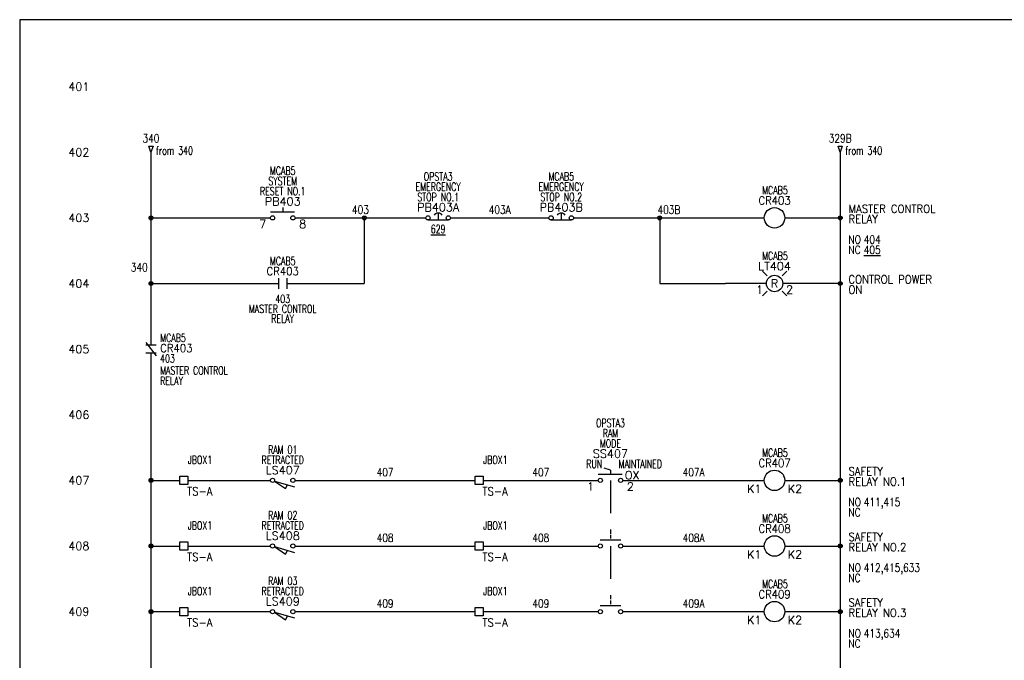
# Model space of a CAD drawing. Header units: inches. Extents: x 0 to 30, y 0 to 19.
# Tile 2 of 3: x 0 to 15, y 9.3 to 19. Entities that reach past the tile are written whole.
import ezdxf
from ezdxf.enums import TextEntityAlignment as Align

# ---------------------------------------------------------------- set-up
doc = ezdxf.new("R2010")
doc.units = ezdxf.units.IN
doc.header["$MEASUREMENT"] = 0
doc.linetypes.add('DASHED', pattern=[0.75, 0.5, -0.25])
for name, color, linetype in [('BLK_14AWG', 252, 'Continuous'), ('DESC', 1, 'Continuous'), ('DESCCHILD', 7, 'Continuous'), ('LINK', 8, 'DASHED'), ('LOC', 140, 'Continuous'), ('MISC', 30, 'Continuous'), ('POS', 7, 'Continuous'), ('RED_18AWG', 1, 'Continuous'), ('SYMS', 7, 'Continuous'), ('TAGS', 30, 'Continuous'), ('TERMS', 6, 'Continuous'), ('WHT_16AWG', 7, 'Continuous'), ('WIRECOPY', 52, 'Continuous'), ('WIRENO', 3, 'Continuous'), ('WIREREF_DEST', 62, 'Continuous'), ('XREF', 7, 'Continuous'), ('XREFCHILD', 7, 'Continuous')]:
    doc.layers.add(name, color=color, linetype=linetype)
doc.layers.add('Viewports', color=3, linetype='Continuous', plot=False)
doc.styles.add('WD', font='romans.shx')

# ---------------------------------------------------------------- blocks, each defined once
blk = doc.blocks.new('WD_MLRH')
at = {"style": 'WD'}
blk.add_attdef('RUNGFIRST', text='', height=0.125, dxfattribs=at).set_placement((-0.25, 0), align=Align.MIDDLE_RIGHT)
at = {"style": 'WD', "flags": 1}
for tag, p in [('RUNGHORV', (-0.25, -0.127)), ('RUNGINC', (-0.25, -0.163)), ('WIREMODE', (-0.25, -0.281)), ('RUNGDIST', (-0.25, -0.2)), ('RUNGCNT', (-0.25, -0.237)), ('WIREFMT', (-0.25, -0.321)), ('WIRE-START', (-0.25, -0.356)), ('WIRE-GSUF', (-0.25, -0.396)), ('PH3SPACE', (-0.25, -0.437))]:
    blk.add_attdef(tag, text='', height=0.025, dxfattribs=at).set_placement(p, align=Align.RIGHT)
blk = doc.blocks.new('WDDOT')
for radius in [0.03, 0.0187, 0.00929]:
    blk.add_circle((0, 0), radius)
blk = doc.blocks.new('HSS112')
for p, q in [((0, 0.156), (-0.094, 0.188)), ((0, 0.156), (0, 0.094)), ((-0.185, 0.094), (0.18, 0.094))]:
    blk.add_line(p, q)
for centre in [(-0.155, 0), (0.155, 0)]:
    blk.add_circle(centre, 0.0322)
at = {"style": 'WD', "width": 0.7}
for tag, p in [('INST', (0, 0.982)), ('LOC', (0, 0.812)), ('DESC1', (0, 0.656)), ('DESC2', (0, 0.5)), ('XREF', (0, -0.219))]:
    blk.add_attdef(tag, text='', height=0.125, dxfattribs=at).set_placement(p, align=Align.CENTER)
at = {"style": 'WD'}
blk.add_attdef('TAG1', text='', height=0.125, dxfattribs=at).set_placement((0, 0.344), align=Align.CENTER)
at = {"style": 'WD', "width": 0.7}
blk.add_attdef('POS1', text='', height=0.125, dxfattribs=at).set_placement((-0.125, 0.188), align=Align.RIGHT)
blk.add_attdef('POS2', (0.125, 0.188), '', height=0.125, dxfattribs=at)
at = {"style": 'WD'}
for tag, p, height in [('X2LINK', (0, 0.219), 0.01), ('X8LINK', (0, 0), 0.01), ('STATE', (0.219, 0.016), 0.125)]:
    blk.add_attdef(tag, p, '', height=height, dxfattribs=at)
for tag, p, height, flags in [('FAMILY', (0.205, 0.152), 0.01, 9), ('X4TERM01', (-0.188, 0), 0.0125, 1), ('X1TERM02', (0.188, 0), 0.0125, 1), ('CONTACT', (0.205, 0.136), 0.01, 1)]:
    blk.add_attdef(tag, p, '', height=height, dxfattribs=dict(at, flags=flags))
at = {"linetype": 'Continuous', "style": 'WD', "flags": 9}
for tag, p in [('ASSYCODE', (0.25, 0.094)), ('MFG', (0.23, 0.108)), ('CAT', (0.232, 0.121))]:
    blk.add_attdef(tag, text='', height=0.01, dxfattribs=at).set_placement(p, align=Align.CENTER)
at = {"linetype": 'Continuous', "style": 'WD', "flags": 8}
blk.add_attdef('TERM01', text='', height=0.125, dxfattribs=at).set_placement((-0.25, -0.031), align=Align.TOP_RIGHT)
blk.add_attdef('TERM02', text='', height=0.125, dxfattribs=at).set_placement((0.25, -0.031), align=Align.TOP_LEFT)
blk = doc.blocks.new('HLS11')
at = {"linetype": 'Continuous'}
for p, q in [((-0.125, -0.01), (0.041, -0.124)), ((-0.125, -0.01), (0.179, -0.097)), ((0.041, -0.124), (0.073, -0.067))]:
    blk.add_line(p, q, dxfattribs=at)
for centre in [(-0.155, 0), (0.155, 0)]:
    blk.add_circle(centre, 0.0322)
at = {"style": 'WD', "width": 0.7}
for tag, p in [('INST', (0, 0.719)), ('LOC', (0, 0.562)), ('DESC1', (0, 0.406)), ('DESC2', (0, 0.25)), ('XREF', (0, -0.299)), ('WDTAGALT', (0.006, -0.438))]:
    blk.add_attdef(tag, text='', height=0.125, dxfattribs=at).set_placement(p, align=Align.CENTER)
at = {"style": 'WD'}
blk.add_attdef('TAG1', text='', height=0.125, dxfattribs=at).set_placement((0, 0.094), align=Align.CENTER)
for tag, p, height, flags in [('X4TERM01', (-0.188, 0), 0.0125, 1), ('CONTACT', (0.038, 0.02), 0.01, 1), ('FAMILY', (0.038, 0.037), 0.01, 9), ('X1TERM02', (0.188, 0), 0.0125, 1)]:
    blk.add_attdef(tag, p, '', height=height, dxfattribs=dict(at, flags=flags))
for tag, p in [('X2LINK', (0, 0.031)), ('X8LINK', (0, -0.156))]:
    blk.add_attdef(tag, p, '', height=0.01, dxfattribs=at)
at = {"linetype": 'Continuous', "style": 'WD', "flags": 9}
for tag, p in [('CAT', (0.063, -0.007)), ('ASSYCODE', (0.062, -0.047)), ('MFG', (0.063, -0.027))]:
    blk.add_attdef(tag, text='', height=0.01, dxfattribs=at).set_placement(p, align=Align.CENTER)
at = {"linetype": 'Continuous', "style": 'WD', "flags": 8}
blk.add_attdef('TERM01', text='', height=0.125, dxfattribs=at).set_placement((-0.25, -0.031), align=Align.TOP_RIGHT)
blk.add_attdef('TERM02', text='', height=0.125, dxfattribs=at).set_placement((0.25, -0.031), align=Align.TOP_LEFT)
blk = doc.blocks.new('HCR1')
blk.add_circle((0, 0), 0.156)
at = {"style": 'WD'}
for tag, width, p in [('INST', 0.7, (0.006, 0.528)), ('LOC', 0.7, (0.006, 0.359)), ('TAG1', 0.9, (0, 0.202))]:
    blk.add_attdef(tag, text='', height=0.125, dxfattribs=dict(at, width=width)).set_placement(p, align=Align.CENTER)
at = {"style": 'WD', "flags": 9}
blk.add_attdef('FAMILY', text='', height=0.01, dxfattribs=at).set_placement((-0.005, 0.17), align=Align.CENTER)
at = {"linetype": 'Continuous', "style": 'WD', "flags": 1}
for tag, p in [('CAT', (0, 0.159)), ('MFG', (0, 0.14))]:
    blk.add_attdef(tag, text='', height=0.01, dxfattribs=at).set_placement(p, align=Align.MIDDLE)
at = {"style": 'WD'}
for tag, p, width in [('DESC1', (1.126, 0.076), 0.9), ('DESC2', (1.126, -0.081), 0.9), ('DESC3', (1.126, -0.237), 0.9), ('XREFNO', (1.359, -0.393), 0.8), ('XREFNC', (1.359, -0.549), 0.8)]:
    blk.add_attdef(tag, p, '', height=0.125, dxfattribs=dict(at, width=width))
at = {"style": 'WD', "flags": 1}
for tag, p in [('X4TERM01', (-0.156, 0)), ('X1TERM02', (0.156, 0))]:
    blk.add_attdef(tag, p, '', height=0.0125, dxfattribs=at)
at = {"linetype": 'Continuous', "style": 'WD', "flags": 9}
blk.add_attdef('ASSYCODE', text='', height=0.01, dxfattribs=at).set_placement((0, 0.125), align=Align.CENTER)
at = {"linetype": 'Continuous', "style": 'WD'}
blk.add_attdef('TERM01', text='', height=0.125, dxfattribs=at).set_placement((-0.2, -0.066), align=Align.TOP_RIGHT)
blk.add_attdef('TERM02', text='', height=0.125, dxfattribs=at).set_placement((0.2, -0.066), align=Align.TOP_LEFT)
at = {"style": 'WD', "width": 0.8, "flags": 8}
for tag, p in [('NO', (1.126, -0.393)), ('NC', (1.126, -0.549))]:
    blk.add_attdef(tag, p, '', height=0.125, dxfattribs=at)
blk = doc.blocks.new('HA1D2')
blk.add_lwpolyline([(0, 0.094), (0.031, 0.094), (0, 0), (-0.031, 0.094), (0, 0.094)])
at = {"style": 'WD', "width": 0.8, "flags": 8}
blk.add_attdef('WIRENO', text='', height=0.125, dxfattribs=at).set_placement((0, 0.15), align=Align.CENTER)
at = {"style": 'WD', "flags": 1}
for tag, p in [('X8TERM01', (0, 0)), ('SIGCODE', (0.026, 0.066))]:
    blk.add_attdef(tag, p, '', height=0.01, dxfattribs=at)
at = {"style": 'WD', "width": 0.7}
for tag, p in [('XREF', (0.077, -0.037)), ('DESC1', (0.077, -0.206))]:
    blk.add_attdef(tag, p, '', height=0.125, dxfattribs=at)
blk = doc.blocks.new('HT0W01')
for p, q in [((-0.062, 0.062), (0.062, 0.062)), ((-0.062, -0.062), (-0.062, 0.062)), ((0.062, 0.062), (0.062, -0.062)), ((0.062, -0.062), (-0.062, -0.062))]:
    blk.add_line(p, q)
at = {"style": 'WD'}
for tag, p, width in [('INST', (0.062, 0.42), 0.7), ('LOC', (0.062, 0.25), 0.7), ('DESC1', (0.05, -0.385), 0.8)]:
    blk.add_attdef(tag, p, '', height=0.125, dxfattribs=dict(at, width=width))
at = {"linetype": 'Continuous', "style": 'WD', "width": 0.8, "flags": 8}
blk.add_attdef('WIRENO', text='', height=0.125, dxfattribs=at).set_placement((0, 0.094), align=Align.CENTER)
at = {"style": 'WD', "flags": 1}
for tag, p, height in [('X4TERM01', (-0.062, 0), 0.0125), ('X4TERMDESC01', (-0.055, -0.023), 0.025), ('X2TERMDESC01', (-0.006, 0.029), 0.025), ('X2TERM01', (0, 0.062), 0.0125), ('STRIPSEQ', (0, 0), 0.00125), ('X1TERMDESC01', (0.039, 0.007), 0.025), ('X1TERM01', (0.062, 0), 0.0125), ('LINKTERM', (0, -0.002), 0.00125), ('X8TERM01', (0, -0.062), 0.0125), ('X8TERMDESC01', (0, -0.054), 0.025)]:
    blk.add_attdef(tag, p, '', height=height, dxfattribs=at)
at = {"linetype": 'Continuous', "style": 'WD'}
for tag, p, height, width, flags in [('TAGSTRIP', (0.05, -0.229), 0.125, 0.9, 8), ('CAT', (0.213, -0.406), 0.109, 0.8, 1), ('DESC2', (0.05, -0.541), 0.125, 0.8, 8), ('DESC3', (0.05, -0.698), 0.125, 0.8, 8)]:
    blk.add_attdef(tag, p, '', height=height, dxfattribs=dict(at, width=width, flags=flags))
at = {"linetype": 'Continuous', "style": 'WD', "width": 0.8, "flags": 1}
blk.add_attdef('MFG', text='', height=0.109, dxfattribs=at).set_placement((0.088, -0.406), align=Align.RIGHT)
at = {"style": 'WD', "width": 0.7, "flags": 1}
blk.add_attdef('ASSYCODE', (0.062, -0.281), '', height=0.01, dxfattribs=at)
blk = doc.blocks.new('HSS21')
for p, q in [((0, 0.168), (0, 0.115)), ((-0.156, 0.094), (0.156, 0.094))]:
    blk.add_line(p, q)
for centre in [(-0.155, 0), (0.155, 0)]:
    blk.add_circle(centre, 0.0322)
at = {"style": 'WD', "width": 0.7}
for tag, p in [('INST', (0, 0.826)), ('LOC', (0, 0.656)), ('DESC1', (0, 0.5)), ('DESC2', (0, 0.344)), ('XREF', (0, -0.219))]:
    blk.add_attdef(tag, text='', height=0.125, dxfattribs=at).set_placement(p, align=Align.CENTER)
at = {"style": 'WD'}
blk.add_attdef('TAG2', text='', height=0.125, dxfattribs=at).set_placement((0, 0.188), align=Align.CENTER)
for tag, p in [('X2LINK', (0, 0.188)), ('X8LINK', (0, 0))]:
    blk.add_attdef(tag, p, '', height=0.01, dxfattribs=at)
for tag, p, height, flags in [('X4TERM01', (-0.188, 0), 0.0125, 1), ('CONTACT', (0.056, 0.111), 0.01, 9), ('FAMILY', (0.056, 0.127), 0.01, 9), ('X1TERM02', (0.188, 0), 0.0125, 1)]:
    blk.add_attdef(tag, p, '', height=height, dxfattribs=dict(at, flags=flags))
at = {"style": 'WD', "width": 0.8}
blk.add_attdef('STATE', (0.219, 0.016), '', height=0.125, dxfattribs=at)
at = {"linetype": 'Continuous', "style": 'WD', "flags": 8}
blk.add_attdef('TERM01', text='', height=0.125, dxfattribs=at).set_placement((-0.25, -0.031), align=Align.TOP_RIGHT)
blk.add_attdef('TERM02', text='', height=0.125, dxfattribs=at).set_placement((0.25, -0.031), align=Align.TOP_LEFT)
blk = doc.blocks.new('HLT1R')
for p, q in [((-0.115, 0.115), (-0.186, 0.186)), ((0.115, 0.115), (0.186, 0.186)), ((-0.115, -0.115), (-0.186, -0.186)), ((0.115, -0.115), (0.186, -0.186))]:
    blk.add_line(p, q)
blk.add_circle((0, 0), 0.125)
at = {"style": 'WD', "width": 0.7}
for tag, p in [('INST', (0.006, 0.528)), ('LOC', (0.006, 0.359))]:
    blk.add_attdef(tag, text='', height=0.125, dxfattribs=at).set_placement(p, align=Align.CENTER)
at = {"style": 'WD'}
blk.add_attdef('TAG1', text='', height=0.125, dxfattribs=at).set_placement((0, 0.202), align=Align.CENTER)
at = {"style": 'WD', "flags": 9}
blk.add_attdef('FAMILY', text='', height=0.01, dxfattribs=at).set_placement((-0.005, 0.161), align=Align.CENTER)
at = {"style": 'WD'}
blk.add_attdef('COLOR', text='', height=0.125, dxfattribs=at).set_placement((0, 0), align=Align.MIDDLE)
at = {"style": 'WD', "flags": 1}
for tag, p in [('X4TERM01', (-0.125, 0)), ('X1TERM02', (0.125, 0))]:
    blk.add_attdef(tag, p, '', height=0.0125, dxfattribs=at)
at = {"linetype": 'Continuous', "style": 'WD', "flags": 9}
blk.add_attdef('ASSYCODE', text='', height=0.01, dxfattribs=at).set_placement((-0.003, 0.098), align=Align.CENTER)
at = {"linetype": 'Continuous', "style": 'WD', "flags": 1}
for tag, p in [('MFG', (0, 0.121)), ('CAT', (0, 0.14))]:
    blk.add_attdef(tag, text='', height=0.01, dxfattribs=at).set_placement(p, align=Align.MIDDLE)
at = {"style": 'WD'}
for tag, p, width in [('DESC1', (1.125, 0), 0.9), ('WDTAGALT', (1.125, -0.312), 0.7)]:
    blk.add_attdef(tag, p, '', height=0.125, dxfattribs=dict(at, width=width))
at = {"linetype": 'Continuous', "style": 'WD', "flags": 8}
blk.add_attdef('TERM01', text='', height=0.125, dxfattribs=at).set_placement((-0.175, -0.031), align=Align.TOP_RIGHT)
blk.add_attdef('TERM02', text='', height=0.125, dxfattribs=at).set_placement((0.175, -0.031), align=Align.TOP_LEFT)
at = {"style": 'WD', "width": 0.9}
blk.add_attdef('DESC2', text='', height=0.125, dxfattribs=at).set_placement((1.125, -0.031), align=Align.TOP_LEFT)
blk = doc.blocks.new('HPB11')
for p, q in [((0, 0.156), (0, 0.094)), ((-0.185, 0.094), (0.18, 0.094))]:
    blk.add_line(p, q)
for centre in [(-0.155, 0), (0.155, 0)]:
    blk.add_circle(centre, 0.0322)
at = {"style": 'WD', "width": 0.7}
for tag, p in [('INST', (0, 0.826)), ('LOC', (0, 0.656)), ('DESC1', (0, 0.5)), ('DESC2', (0, 0.344)), ('XREF', (0, -0.219))]:
    blk.add_attdef(tag, text='', height=0.125, dxfattribs=at).set_placement(p, align=Align.CENTER)
at = {"style": 'WD'}
blk.add_attdef('TAG1', text='', height=0.125, dxfattribs=at).set_placement((0, 0.188), align=Align.CENTER)
for tag, p in [('X2LINK', (0, 0.219)), ('X8LINK', (0, 0))]:
    blk.add_attdef(tag, p, '', height=0.01, dxfattribs=at)
for tag, p, height, flags in [('FAMILY', (0.205, 0.152), 0.01, 9), ('X4TERM01', (-0.188, 0), 0.0125, 1), ('X1TERM02', (0.188, 0), 0.0125, 1), ('CONTACT', (0.205, 0.136), 0.01, 1)]:
    blk.add_attdef(tag, p, '', height=height, dxfattribs=dict(at, flags=flags))
at = {"linetype": 'Continuous', "style": 'WD', "flags": 9}
for tag, p in [('ASSYCODE', (0.23, 0.071)), ('MFG', (0.228, 0.089)), ('CAT', (0.23, 0.108))]:
    blk.add_attdef(tag, text='', height=0.01, dxfattribs=at).set_placement(p, align=Align.CENTER)
at = {"linetype": 'Continuous', "style": 'WD', "flags": 8}
blk.add_attdef('TERM01', text='', height=0.125, dxfattribs=at).set_placement((-0.25, -0.031), align=Align.TOP_RIGHT)
blk.add_attdef('TERM02', text='', height=0.125, dxfattribs=at).set_placement((0.25, -0.031), align=Align.TOP_LEFT)
blk = doc.blocks.new('HCR21')
at = {"linetype": 'Continuous'}
for p, q in [((-0.062, 0.08), (-0.062, -0.08)), ((0.062, 0.08), (0.062, -0.08))]:
    blk.add_line(p, q, dxfattribs=at)
at = {"style": 'WD'}
for tag, width, p in [('INST', 0.7, (0, 0.451)), ('LOC', 0.7, (0, 0.281)), ('TAG2', 0.9, (0, 0.125)), ('XREF', 0.7, (0, -0.297)), ('DESC1', 0.7, (0, -0.449)), ('DESC2', 0.7, (0, -0.597)), ('DESC3', 0.7, (0, -0.744))]:
    blk.add_attdef(tag, text='', height=0.125, dxfattribs=dict(at, width=width)).set_placement(p, align=Align.CENTER)
for tag, p, height, flags in [('X4TERM01', (-0.062, 0), 0.0125, 1), ('X1TERM02', (0.062, 0), 0.0125, 1), ('CONTACT', (0.097, 0.036), 0.01, 1), ('FAMILY', (0.097, 0.053), 0.01, 9)]:
    blk.add_attdef(tag, p, '', height=height, dxfattribs=dict(at, flags=flags))
for tag, p in [('X2LINK', (0, 0.125)), ('X8LINK', (0, -0.125))]:
    blk.add_attdef(tag, p, '', height=0.01, dxfattribs=at)
at = {"linetype": 'Continuous', "style": 'WD', "flags": 8}
blk.add_attdef('TERM01', text='', height=0.125, dxfattribs=at).set_placement((-0.125, -0.016), align=Align.TOP_RIGHT)
blk.add_attdef('TERM02', text='', height=0.125, dxfattribs=at).set_placement((0.125, -0.016), align=Align.TOP_LEFT)
blk = doc.blocks.new('VCR22')
at = {"linetype": 'Continuous'}
for p, q in [((-0.08, 0.1), (0.08, -0.1)), ((0.08, 0.062), (-0.08, 0.062)), ((0.08, -0.063), (-0.08, -0.063))]:
    blk.add_line(p, q, dxfattribs=at)
at = {"style": 'WD'}
for tag, p, width in [('INST', (0.141, 0.266), 0.7), ('LOC', (0.141, 0.109), 0.7), ('TAG2', (0.141, -0.047), 0.9), ('XREF', (0.139, -0.205), 0.7), ('DESC1', (0.139, -0.388), 0.7), ('DESC2', (0.139, -0.545), 0.7), ('DESC3', (0.139, -0.701), 0.7)]:
    blk.add_attdef(tag, p, '', height=0.125, dxfattribs=dict(at, width=width))
at = {"linetype": 'Continuous', "style": 'WD', "flags": 8}
blk.add_attdef('TERM01', text='', height=0.125, dxfattribs=at).set_placement((-0.039, 0.156), align=Align.RIGHT)
at = {"style": 'WD'}
for tag, p, flags in [('FAMILY', (-0.19, -0.001), 9), ('CONTACT', (-0.19, -0.022), 1)]:
    blk.add_attdef(tag, p, '', height=0.0125, dxfattribs=dict(at, flags=flags))
at = {"color": 7, "style": 'WD'}
for tag, p in [('X4LINK', (-0.176, 0)), ('X1LINK', (0.156, 0))]:
    blk.add_attdef(tag, p, '', height=0.0125, dxfattribs=at)
at = {"color": 7, "style": 'WD', "flags": 1}
for tag, p in [('X2TERM01', (0, 0.062)), ('X8TERM02', (0, -0.063))]:
    blk.add_attdef(tag, p, '', height=0.0125, dxfattribs=at)
at = {"linetype": 'Continuous', "style": 'WD', "flags": 8}
blk.add_attdef('TERM02', text='', height=0.125, dxfattribs=at).set_placement((-0.039, -0.156), align=Align.TOP_RIGHT)
blk = doc.blocks.new('HPB12M')
for p, q in [((0, 0.074), (0, -0.031)), ((-0.156, -0.032), (0.156, -0.032))]:
    blk.add_line(p, q)
for centre in [(-0.155, 0), (0.155, 0)]:
    blk.add_circle(centre, 0.0322)
blk.add_arc((0, -0.006), 0.0781, 36.8699, 143.1301)
at = {"style": 'WD', "width": 0.7}
for tag, p in [('INST', (0, 0.738)), ('LOC', (0, 0.568)), ('DESC1', (0, 0.412)), ('DESC2', (0, 0.255)), ('XREF', (0, -0.232))]:
    blk.add_attdef(tag, text='', height=0.125, dxfattribs=at).set_placement(p, align=Align.CENTER)
at = {"style": 'WD'}
blk.add_attdef('TAG1', text='', height=0.125, dxfattribs=at).set_placement((0, 0.099), align=Align.CENTER)
for tag, p, height, flags in [('X4TERM01', (-0.188, 0), 0.0125, 1), ('CONTACT', (0.054, 0.042), 0.01, 9), ('FAMILY', (0.054, 0.058), 0.01, 9), ('X1TERM02', (0.188, 0), 0.0125, 1)]:
    blk.add_attdef(tag, p, '', height=height, dxfattribs=dict(at, flags=flags))
for tag, p in [('X2LINK', (0, 0.125)), ('X8LINK', (0, -0.094))]:
    blk.add_attdef(tag, p, '', height=0.01, dxfattribs=at)
at = {"linetype": 'Continuous', "style": 'WD', "flags": 9}
for tag, p in [('MFG', (0.076, 0)), ('CAT', (0.076, 0.017)), ('ASSYCODE', (0.076, -0.017))]:
    blk.add_attdef(tag, text='', height=0.01, dxfattribs=at).set_placement(p, align=Align.CENTER)
at = {"linetype": 'Continuous', "style": 'WD', "flags": 8}
blk.add_attdef('TERM01', text='', height=0.125, dxfattribs=at).set_placement((-0.25, -0.016), align=Align.TOP_RIGHT)
blk.add_attdef('TERM02', text='', height=0.125, dxfattribs=at).set_placement((0.25, -0.016), align=Align.TOP_LEFT)
blk = doc.blocks.new('WD_WNH')
at = {"linetype": 'Continuous', "style": 'WD', "width": 0.8}
blk.add_attdef('WIRENO', text='', height=0.125, dxfattribs=at).set_placement((0, 0.062), align=Align.CENTER)
at = {"style": 'WD', "flags": 1}
for tag, p in [('W01USER', (0, 0.078)), ('W02USER', (0, 0.07)), ('W03USER', (0, 0.062)), ('W04USER', (0, 0.055)), ('W05USER', (0, 0.047)), ('W06USER', (0, 0.039)), ('W07USER', (0, 0.031)), ('W08USER', (0, 0.023)), ('W09USER', (0, 0.016)), ('W10USER', (0, 0.008))]:
    blk.add_attdef(tag, text='', height=0.005, dxfattribs=at).set_placement(p, align=Align.CENTER)
blk = doc.blocks.new('WD_WNV')
at = {"linetype": 'Continuous', "style": 'WD', "width": 0.8}
blk.add_attdef('WIRENO', text='', height=0.125, dxfattribs=at).set_placement((-0.05, 0), align=Align.MIDDLE_RIGHT)
at = {"style": 'WD', "flags": 1}
for tag, p in [('W01USER', (-0.062, 0.094)), ('W02USER', (-0.062, 0.086)), ('W03USER', (-0.062, 0.078)), ('W04USER', (-0.062, 0.07)), ('W05USER', (-0.062, 0.062)), ('W06USER', (-0.062, 0.055)), ('W07USER', (-0.062, 0.047)), ('W08USER', (-0.062, 0.039)), ('W09USER', (-0.062, 0.031)), ('W10USER', (-0.062, 0.023))]:
    blk.add_attdef(tag, text='', height=0.005, dxfattribs=at).set_placement(p, align=Align.CENTER)
blk = doc.blocks.new('WD_WCH')
at = {"linetype": 'Continuous', "style": 'WD', "width": 0.8}
blk.add_attdef('WIRECOPY', text='', height=0.125, dxfattribs=at).set_placement((0, 0.0625), align=Align.CENTER)

msp = doc.modelspace()

# ---------------------------------------------------------------- linework, layer by layer
at = {"layer": 'BLK_14AWG'}
for p, q in [((2, 17), (2, 14.062)), ((2, 16), (3.82, 16)), ((2, 15), (3.945, 15)), ((2, 13.938), (2, 1)), ((2, 12), (2.438, 12)), ((2.562, 12), (3.82, 12)), ((2, 11), (2.438, 11)), ((2.562, 11), (3.819, 11)), ((2, 10), (2.438, 10)), ((2.562, 10), (3.819, 10))]:
    msp.add_line(p, q, dxfattribs=at)
at = {"layer": 'LINK'}
for points in [[(9, 12), (9, 11.188)], [(9, 11), (9, 10.188)]]:
    msp.add_lwpolyline(points, dxfattribs=at)
at = {"layer": 'RED_18AWG'}
for p, q in [((4.194, 16), (6.188, 16)), ((5.25, 16), (5.25, 15)), ((6.562, 16), (8.062, 16)), ((8.438, 16), (11.344, 16)), ((9.75, 16), (9.75, 15)), ((4.069, 15), (5.25, 15)), ((9.75, 15), (10.75, 15)), ((11.375, 15), (10.75, 15)), ((4.194, 12), (6.938, 12)), ((7.062, 12), (8.812, 12)), ((9.188, 12), (11.344, 12)), ((4.194, 11), (6.938, 11)), ((7.062, 11), (8.812, 11)), ((9.188, 11), (11.344, 11)), ((4.194, 10), (6.938, 10)), ((7.062, 10), (8.812, 10)), ((9.188, 10), (11.344, 10))]:
    msp.add_line(p, q, dxfattribs=at)
at = {"layer": 'Viewports'}
msp.add_lwpolyline([(0, 0), (30, 0), (30, 19.02), (0, 19.02)], close=True, dxfattribs=at)
at = {"layer": 'WHT_16AWG'}
for p, q in [((12.5, 17), (12.5, 1)), ((11.656, 16), (12.5, 16)), ((12.5, 15), (11.625, 15)), ((11.656, 12), (12.5, 12)), ((11.656, 11), (12.5, 11)), ((11.656, 10), (12.5, 10))]:
    msp.add_line(p, q, dxfattribs=at)

# ---------------------------------------------------------------- block references
at = {"layer": 'SYMS'}
ref = msp.add_blockref('WD_MLRH', (1.312, 18), dxfattribs=at)
ref.add_attrib('RUNGFIRST', '401', dxfattribs={"layer": 'MISC', "height": 0.125, "style": 'WD'}).set_placement((1.062, 18), align=Align.MIDDLE_RIGHT)
ref = msp.add_blockref('HA1D2', (2, 17), dxfattribs=at)
ref.add_attrib('WIRENO', '340', dxfattribs={"layer": 'WIREREF_DEST', "height": 0.125, "style": 'WD', "width": 0.8, "flags": 8}).set_placement((2, 17.15), align=Align.CENTER)
ref.add_attrib('XREF', 'from 340', (2.077, 16.963), dxfattribs={"layer": 'XREF', "height": 0.125, "style": 'WD', "width": 0.7})
ref = msp.add_blockref('HA1D2', (12.5, 17), dxfattribs=at)
ref.add_attrib('WIRENO', '329B', dxfattribs={"layer": 'WIREREF_DEST', "height": 0.125, "style": 'WD', "width": 0.8, "flags": 8}).set_placement((12.5, 17.15), align=Align.CENTER)
ref.add_attrib('XREF', 'from 340', (12.577, 16.963), dxfattribs={"layer": 'XREF', "height": 0.125, "style": 'WD', "width": 0.7})
ref = msp.add_blockref('HPB11', (4.007, 16), dxfattribs=at)
ref.add_attrib('TERM01', '7', dxfattribs={"layer": 'TERMS', "linetype": 'Continuous', "height": 0.125, "style": 'WD', "flags": 8}).set_placement((3.757, 15.969), align=Align.TOP_RIGHT)
ref.add_attrib('TERM02', '8', dxfattribs={"layer": 'TERMS', "linetype": 'Continuous', "height": 0.125, "style": 'WD', "flags": 8}).set_placement((4.257, 15.969), align=Align.TOP_LEFT)
ref.add_attrib('LOC', 'MCAB5', dxfattribs={"layer": 'LOC', "height": 0.125, "style": 'WD', "width": 0.7}).set_placement((4.007, 16.656), align=Align.CENTER)
ref.add_attrib('DESC2', 'RESET NO.1', dxfattribs={"layer": 'DESC', "height": 0.125, "style": 'WD', "width": 0.7}).set_placement((4.007, 16.344), align=Align.CENTER)
ref.add_attrib('DESC1', 'SYSTEM', dxfattribs={"layer": 'DESC', "height": 0.125, "style": 'WD', "width": 0.7}).set_placement((4.007, 16.5), align=Align.CENTER)
ref.add_attrib('TAG1', 'PB403', dxfattribs={"layer": 'TAGS', "height": 0.125, "style": 'WD'}).set_placement((4.007, 16.188), align=Align.CENTER)
ref = msp.add_blockref('HPB12M', (6.375, 16), dxfattribs=at)
ref.add_attrib('LOC', 'OPSTA3', dxfattribs={"layer": 'LOC', "height": 0.125, "style": 'WD', "width": 0.7}).set_placement((6.375, 16.568), align=Align.CENTER)
ref.add_attrib('XREF', '%%u629%%u', dxfattribs={"layer": 'XREF', "height": 0.125, "style": 'WD', "width": 0.7}).set_placement((6.375, 15.768), align=Align.CENTER)
ref.add_attrib('DESC2', 'STOP NO.1', dxfattribs={"layer": 'DESC', "height": 0.125, "style": 'WD', "width": 0.7}).set_placement((6.375, 16.255), align=Align.CENTER)
ref.add_attrib('DESC1', 'EMERGENCY', dxfattribs={"layer": 'DESC', "height": 0.125, "style": 'WD', "width": 0.7}).set_placement((6.375, 16.412), align=Align.CENTER)
ref.add_attrib('TAG1', 'PB403A', dxfattribs={"layer": 'TAGS', "height": 0.125, "style": 'WD'}).set_placement((6.375, 16.099), align=Align.CENTER)
ref = msp.add_blockref('HPB12M', (8.25, 16), dxfattribs=at)
ref.add_attrib('LOC', 'MCAB5', dxfattribs={"layer": 'LOC', "height": 0.125, "style": 'WD', "width": 0.7}).set_placement((8.25, 16.568), align=Align.CENTER)
ref.add_attrib('DESC2', 'STOP NO.2', dxfattribs={"layer": 'DESC', "height": 0.125, "style": 'WD', "width": 0.7}).set_placement((8.25, 16.255), align=Align.CENTER)
ref.add_attrib('DESC1', 'EMERGENCY', dxfattribs={"layer": 'DESC', "height": 0.125, "style": 'WD', "width": 0.7}).set_placement((8.25, 16.412), align=Align.CENTER)
ref.add_attrib('TAG1', 'PB403B', dxfattribs={"layer": 'TAGS', "height": 0.125, "style": 'WD'}).set_placement((8.25, 16.099), align=Align.CENTER)
ref = msp.add_blockref('HCR1', (11.5, 16), dxfattribs=at)
ref.add_attrib('LOC', 'MCAB5', dxfattribs={"layer": 'LOC', "height": 0.125, "style": 'WD', "width": 0.7}).set_placement((11.506, 16.359), align=Align.CENTER)
ref.add_attrib('NC', 'NC', (12.626, 15.451), dxfattribs={"layer": 'MISC', "height": 0.125, "style": 'WD', "width": 0.8, "flags": 8})
ref.add_attrib('NO', 'NO', (12.626, 15.607), dxfattribs={"layer": 'MISC', "height": 0.125, "style": 'WD', "width": 0.8, "flags": 8})
ref.add_attrib('XREFNC', '%%u405%%u', (12.859, 15.451), dxfattribs={"layer": 'XREF', "height": 0.125, "style": 'WD', "width": 0.8})
ref.add_attrib('XREFNO', '404', (12.859, 15.607), dxfattribs={"layer": 'XREF', "height": 0.125, "style": 'WD', "width": 0.8})
ref.add_attrib('DESC2', 'RELAY', (12.626, 15.919), dxfattribs={"layer": 'DESC', "height": 0.125, "style": 'WD', "width": 0.9})
ref.add_attrib('DESC1', 'MASTER CONTROL', (12.626, 16.076), dxfattribs={"layer": 'DESC', "height": 0.125, "style": 'WD', "width": 0.9})
ref.add_attrib('TAG1', 'CR403', dxfattribs={"layer": 'TAGS', "height": 0.125, "style": 'WD', "width": 0.9}).set_placement((11.5, 16.202), align=Align.CENTER)
for name, p in [('WDDOT', (2, 16)), ('WDDOT', (5.25, 16)), ('WDDOT', (9.75, 16)), ('WDDOT', (12.5, 16)), ('WDDOT', (2, 15)), ('WDDOT', (12.5, 15)), ('WDDOT', (2, 12)), ('WDDOT', (12.5, 12)), ('HSS21', (9, 11)), ('WDDOT', (2, 11)), ('WDDOT', (12.5, 11)), ('HSS21', (9, 10)), ('WDDOT', (2, 10)), ('WDDOT', (12.5, 10))]:
    msp.add_blockref(name, p, dxfattribs=at)
ref = msp.add_blockref('HLT1R', (11.5, 15), dxfattribs=at)
ref.add_attrib('LOC', 'MCAB5', dxfattribs={"layer": 'LOC', "height": 0.125, "style": 'WD', "width": 0.7}).set_placement((11.506, 15.359), align=Align.CENTER)
ref.add_attrib('DESC2', 'ON', dxfattribs={"layer": 'DESC', "height": 0.125, "style": 'WD', "width": 0.9}).set_placement((12.625, 14.969), align=Align.TOP_LEFT)
ref.add_attrib('DESC1', 'CONTROL POWER', (12.625, 15), dxfattribs={"layer": 'DESC', "height": 0.125, "style": 'WD', "width": 0.9})
ref.add_attrib('TERM02', '2', dxfattribs={"layer": 'TERMS', "linetype": 'Continuous', "height": 0.125, "style": 'WD', "flags": 8}).set_placement((11.675, 14.969), align=Align.TOP_LEFT)
ref.add_attrib('TERM01', '1', dxfattribs={"layer": 'TERMS', "linetype": 'Continuous', "height": 0.125, "style": 'WD', "flags": 8}).set_placement((11.325, 14.969), align=Align.TOP_RIGHT)
ref.add_attrib('TAG1', 'LT404', dxfattribs={"layer": 'TAGS', "height": 0.125, "style": 'WD'}).set_placement((11.5, 15.202), align=Align.CENTER)
ref.add_attrib('COLOR', 'R', dxfattribs={"layer": 'MISC', "height": 0.125, "style": 'WD'}).set_placement((11.5, 15), align=Align.MIDDLE)
ref = msp.add_blockref('HCR21', (4.007, 15), dxfattribs=at)
ref.add_attrib('LOC', 'MCAB5', dxfattribs={"layer": 'LOC', "height": 0.125, "style": 'WD', "width": 0.7}).set_placement((4.007, 15.281), align=Align.CENTER)
ref.add_attrib('XREF', '403', dxfattribs={"layer": 'XREFCHILD', "height": 0.125, "style": 'WD', "width": 0.7}).set_placement((4.007, 14.703), align=Align.CENTER)
ref.add_attrib('DESC2', 'RELAY', dxfattribs={"layer": 'DESCCHILD', "height": 0.125, "style": 'WD', "width": 0.7}).set_placement((4.007, 14.403), align=Align.CENTER)
ref.add_attrib('DESC1', 'MASTER CONTROL', dxfattribs={"layer": 'DESCCHILD', "height": 0.125, "style": 'WD', "width": 0.7}).set_placement((4.007, 14.551), align=Align.CENTER)
ref.add_attrib('TAG2', 'CR403', dxfattribs={"layer": 'TAGS', "height": 0.125, "style": 'WD', "width": 0.9}).set_placement((4.007, 15.125), align=Align.CENTER)
ref = msp.add_blockref('VCR22', (2, 14), dxfattribs=at)
ref.add_attrib('LOC', 'MCAB5', (2.141, 14.109), dxfattribs={"layer": 'LOC', "height": 0.125, "style": 'WD', "width": 0.7})
ref.add_attrib('DESC2', 'RELAY', (2.139, 13.455), dxfattribs={"layer": 'DESCCHILD', "height": 0.125, "style": 'WD', "width": 0.7})
ref.add_attrib('DESC1', 'MASTER CONTROL', (2.139, 13.612), dxfattribs={"layer": 'DESCCHILD', "height": 0.125, "style": 'WD', "width": 0.7})
ref.add_attrib('XREF', '403', (2.139, 13.795), dxfattribs={"layer": 'XREFCHILD', "height": 0.125, "style": 'WD', "width": 0.7})
ref.add_attrib('TAG2', 'CR403', (2.141, 13.953), dxfattribs={"layer": 'TAGS', "height": 0.125, "style": 'WD', "width": 0.9})
ref = msp.add_blockref('HSS112', (9, 12), dxfattribs=at)
ref.add_attrib('TERM01', '1', dxfattribs={"layer": 'TERMS', "linetype": 'Continuous', "height": 0.125, "style": 'WD', "flags": 8}).set_placement((8.75, 11.969), align=Align.TOP_RIGHT)
ref.add_attrib('TERM02', '2', dxfattribs={"layer": 'TERMS', "linetype": 'Continuous', "height": 0.125, "style": 'WD', "flags": 8}).set_placement((9.25, 11.969), align=Align.TOP_LEFT)
ref.add_attrib('LOC', 'OPSTA3', dxfattribs={"layer": 'LOC', "height": 0.125, "style": 'WD', "width": 0.7}).set_placement((9, 12.812), align=Align.CENTER)
ref.add_attrib('STATE', 'OX', (9.219, 12.016), dxfattribs={"layer": 'MISC', "height": 0.125, "style": 'WD'})
ref.add_attrib('POS2', 'MAINTAINED', (9.125, 12.188), dxfattribs={"layer": 'POS', "height": 0.125, "style": 'WD', "width": 0.7})
ref.add_attrib('POS1', 'RUN', dxfattribs={"layer": 'POS', "height": 0.125, "style": 'WD', "width": 0.7}).set_placement((8.875, 12.188), align=Align.RIGHT)
ref.add_attrib('DESC2', 'MODE', dxfattribs={"layer": 'DESC', "height": 0.125, "style": 'WD', "width": 0.7}).set_placement((9, 12.5), align=Align.CENTER)
ref.add_attrib('DESC1', 'RAM', dxfattribs={"layer": 'DESC', "height": 0.125, "style": 'WD', "width": 0.7}).set_placement((9, 12.656), align=Align.CENTER)
ref.add_attrib('TAG1', 'SS407', dxfattribs={"layer": 'TAGS', "height": 0.125, "style": 'WD'}).set_placement((9, 12.344), align=Align.CENTER)
ref = msp.add_blockref('HLS11', (4.007, 12), dxfattribs=at)
ref.add_attrib('DESC2', 'RETRACTED', dxfattribs={"layer": 'DESC', "height": 0.125, "style": 'WD', "width": 0.7}).set_placement((4.007, 12.25), align=Align.CENTER)
ref.add_attrib('DESC1', 'RAM 01', dxfattribs={"layer": 'DESC', "height": 0.125, "style": 'WD', "width": 0.7}).set_placement((4.007, 12.406), align=Align.CENTER)
ref.add_attrib('TAG1', 'LS407', dxfattribs={"layer": 'TAGS', "height": 0.125, "style": 'WD'}).set_placement((4.007, 12.094), align=Align.CENTER)
ref = msp.add_blockref('HCR1', (11.5, 12), dxfattribs=at)
ref.add_attrib('LOC', 'MCAB5', dxfattribs={"layer": 'LOC', "height": 0.125, "style": 'WD', "width": 0.7}).set_placement((11.506, 12.359), align=Align.CENTER)
ref.add_attrib('NC', 'NC', (12.626, 11.451), dxfattribs={"layer": 'MISC', "height": 0.125, "style": 'WD', "width": 0.8, "flags": 8})
ref.add_attrib('NO', 'NO', (12.626, 11.607), dxfattribs={"layer": 'MISC', "height": 0.125, "style": 'WD', "width": 0.8, "flags": 8})
ref.add_attrib('TERM02', 'K2', dxfattribs={"layer": 'TERMS', "linetype": 'Continuous', "height": 0.125, "style": 'WD'}).set_placement((11.7, 11.934), align=Align.TOP_LEFT)
ref.add_attrib('TERM01', 'K1', dxfattribs={"layer": 'TERMS', "linetype": 'Continuous', "height": 0.125, "style": 'WD'}).set_placement((11.3, 11.934), align=Align.TOP_RIGHT)
ref.add_attrib('XREFNO', '411,415', (12.859, 11.607), dxfattribs={"layer": 'XREF', "height": 0.125, "style": 'WD', "width": 0.8})
ref.add_attrib('DESC2', 'RELAY NO.1', (12.626, 11.919), dxfattribs={"layer": 'DESC', "height": 0.125, "style": 'WD', "width": 0.9})
ref.add_attrib('DESC1', 'SAFETY', (12.626, 12.076), dxfattribs={"layer": 'DESC', "height": 0.125, "style": 'WD', "width": 0.9})
ref.add_attrib('TAG1', 'CR407', dxfattribs={"layer": 'TAGS', "height": 0.125, "style": 'WD', "width": 0.9}).set_placement((11.5, 12.202), align=Align.CENTER)
ref = msp.add_blockref('HT0W01', (2.5, 12), dxfattribs=at)
ref.add_attrib('LOC', 'JBOX1', (2.562, 12.25), dxfattribs={"layer": 'LOC', "height": 0.125, "style": 'WD', "width": 0.7})
ref.add_attrib('TAGSTRIP', 'TS-A', (2.55, 11.771), dxfattribs={"layer": 'TAGS', "linetype": 'Continuous', "height": 0.125, "style": 'WD', "width": 0.9, "flags": 8})
ref = msp.add_blockref('HT0W01', (7, 12), dxfattribs=at)
ref.add_attrib('LOC', 'JBOX1', (7.062, 12.25), dxfattribs={"layer": 'LOC', "height": 0.125, "style": 'WD', "width": 0.7})
ref.add_attrib('TAGSTRIP', 'TS-A', (7.05, 11.771), dxfattribs={"layer": 'TAGS', "linetype": 'Continuous', "height": 0.125, "style": 'WD', "width": 0.9, "flags": 8})
ref = msp.add_blockref('HLS11', (4.007, 11), dxfattribs=at)
ref.add_attrib('DESC2', 'RETRACTED', dxfattribs={"layer": 'DESC', "height": 0.125, "style": 'WD', "width": 0.7}).set_placement((4.007, 11.25), align=Align.CENTER)
ref.add_attrib('DESC1', 'RAM 02', dxfattribs={"layer": 'DESC', "height": 0.125, "style": 'WD', "width": 0.7}).set_placement((4.007, 11.406), align=Align.CENTER)
ref.add_attrib('TAG1', 'LS408', dxfattribs={"layer": 'TAGS', "height": 0.125, "style": 'WD'}).set_placement((4.007, 11.094), align=Align.CENTER)
ref = msp.add_blockref('HCR1', (11.5, 11), dxfattribs=at)
ref.add_attrib('LOC', 'MCAB5', dxfattribs={"layer": 'LOC', "height": 0.125, "style": 'WD', "width": 0.7}).set_placement((11.506, 11.359), align=Align.CENTER)
ref.add_attrib('NC', 'NC', (12.626, 10.451), dxfattribs={"layer": 'MISC', "height": 0.125, "style": 'WD', "width": 0.8, "flags": 8})
ref.add_attrib('NO', 'NO', (12.626, 10.607), dxfattribs={"layer": 'MISC', "height": 0.125, "style": 'WD', "width": 0.8, "flags": 8})
ref.add_attrib('TERM02', 'K2', dxfattribs={"layer": 'TERMS', "linetype": 'Continuous', "height": 0.125, "style": 'WD'}).set_placement((11.7, 10.934), align=Align.TOP_LEFT)
ref.add_attrib('TERM01', 'K1', dxfattribs={"layer": 'TERMS', "linetype": 'Continuous', "height": 0.125, "style": 'WD'}).set_placement((11.3, 10.934), align=Align.TOP_RIGHT)
ref.add_attrib('XREFNO', '412,415,633', (12.859, 10.607), dxfattribs={"layer": 'XREF', "height": 0.125, "style": 'WD', "width": 0.8})
ref.add_attrib('DESC2', 'RELAY NO.2', (12.626, 10.919), dxfattribs={"layer": 'DESC', "height": 0.125, "style": 'WD', "width": 0.9})
ref.add_attrib('DESC1', 'SAFETY', (12.626, 11.076), dxfattribs={"layer": 'DESC', "height": 0.125, "style": 'WD', "width": 0.9})
ref.add_attrib('TAG1', 'CR408', dxfattribs={"layer": 'TAGS', "height": 0.125, "style": 'WD', "width": 0.9}).set_placement((11.5, 11.202), align=Align.CENTER)
ref = msp.add_blockref('HT0W01', (2.5, 11), dxfattribs=at)
ref.add_attrib('LOC', 'JBOX1', (2.562, 11.25), dxfattribs={"layer": 'LOC', "height": 0.125, "style": 'WD', "width": 0.7})
ref.add_attrib('TAGSTRIP', 'TS-A', (2.55, 10.771), dxfattribs={"layer": 'TAGS', "linetype": 'Continuous', "height": 0.125, "style": 'WD', "width": 0.9, "flags": 8})
ref = msp.add_blockref('HT0W01', (7, 11), dxfattribs=at)
ref.add_attrib('LOC', 'JBOX1', (7.062, 11.25), dxfattribs={"layer": 'LOC', "height": 0.125, "style": 'WD', "width": 0.7})
ref.add_attrib('TAGSTRIP', 'TS-A', (7.05, 10.771), dxfattribs={"layer": 'TAGS', "linetype": 'Continuous', "height": 0.125, "style": 'WD', "width": 0.9, "flags": 8})
ref = msp.add_blockref('HLS11', (4.007, 10), dxfattribs=at)
ref.add_attrib('DESC2', 'RETRACTED', dxfattribs={"layer": 'DESC', "height": 0.125, "style": 'WD', "width": 0.7}).set_placement((4.007, 10.25), align=Align.CENTER)
ref.add_attrib('DESC1', 'RAM 03', dxfattribs={"layer": 'DESC', "height": 0.125, "style": 'WD', "width": 0.7}).set_placement((4.007, 10.406), align=Align.CENTER)
ref.add_attrib('TAG1', 'LS409', dxfattribs={"layer": 'TAGS', "height": 0.125, "style": 'WD'}).set_placement((4.007, 10.094), align=Align.CENTER)
ref = msp.add_blockref('HT0W01', (2.5, 10), dxfattribs=at)
ref.add_attrib('LOC', 'JBOX1', (2.562, 10.25), dxfattribs={"layer": 'LOC', "height": 0.125, "style": 'WD', "width": 0.7})
ref.add_attrib('TAGSTRIP', 'TS-A', (2.55, 9.771), dxfattribs={"layer": 'TAGS', "linetype": 'Continuous', "height": 0.125, "style": 'WD', "width": 0.9, "flags": 8})
ref = msp.add_blockref('HT0W01', (7, 10), dxfattribs=at)
ref.add_attrib('LOC', 'JBOX1', (7.062, 10.25), dxfattribs={"layer": 'LOC', "height": 0.125, "style": 'WD', "width": 0.7})
ref.add_attrib('TAGSTRIP', 'TS-A', (7.05, 9.771), dxfattribs={"layer": 'TAGS', "linetype": 'Continuous', "height": 0.125, "style": 'WD', "width": 0.9, "flags": 8})
ref = msp.add_blockref('HCR1', (11.5, 10), dxfattribs=at)
ref.add_attrib('LOC', 'MCAB5', dxfattribs={"layer": 'LOC', "height": 0.125, "style": 'WD', "width": 0.7}).set_placement((11.506, 10.359), align=Align.CENTER)
ref.add_attrib('NC', 'NC', (12.626, 9.451), dxfattribs={"layer": 'MISC', "height": 0.125, "style": 'WD', "width": 0.8, "flags": 8})
ref.add_attrib('NO', 'NO', (12.626, 9.607), dxfattribs={"layer": 'MISC', "height": 0.125, "style": 'WD', "width": 0.8, "flags": 8})
ref.add_attrib('TERM02', 'K2', dxfattribs={"layer": 'TERMS', "linetype": 'Continuous', "height": 0.125, "style": 'WD'}).set_placement((11.7, 9.934), align=Align.TOP_LEFT)
ref.add_attrib('TERM01', 'K1', dxfattribs={"layer": 'TERMS', "linetype": 'Continuous', "height": 0.125, "style": 'WD'}).set_placement((11.3, 9.934), align=Align.TOP_RIGHT)
ref.add_attrib('XREFNO', '413,634', (12.859, 9.607), dxfattribs={"layer": 'XREF', "height": 0.125, "style": 'WD', "width": 0.8})
ref.add_attrib('DESC2', 'RELAY NO.3', (12.626, 9.919), dxfattribs={"layer": 'DESC', "height": 0.125, "style": 'WD', "width": 0.9})
ref.add_attrib('DESC1', 'SAFETY', (12.626, 10.076), dxfattribs={"layer": 'DESC', "height": 0.125, "style": 'WD', "width": 0.9})
ref.add_attrib('TAG1', 'CR409', dxfattribs={"layer": 'TAGS', "height": 0.125, "style": 'WD', "width": 0.9}).set_placement((11.5, 10.202), align=Align.CENTER)
at = {"layer": 'WIRECOPY'}
ref = msp.add_blockref('WD_WCH', (7.938, 12), dxfattribs=at)
ref.add_attrib('WIRECOPY', '407', dxfattribs={"linetype": 'Continuous', "height": 0.125, "style": 'WD', "width": 0.8}).set_placement((7.938, 12.062), align=Align.CENTER)
ref = msp.add_blockref('WD_WCH', (7.938, 11), dxfattribs=at)
ref.add_attrib('WIRECOPY', '408', dxfattribs={"linetype": 'Continuous', "height": 0.125, "style": 'WD', "width": 0.8}).set_placement((7.938, 11.062), align=Align.CENTER)
ref = msp.add_blockref('WD_WCH', (7.938, 10), dxfattribs=at)
ref.add_attrib('WIRECOPY', '409', dxfattribs={"linetype": 'Continuous', "height": 0.125, "style": 'WD', "width": 0.8}).set_placement((7.938, 10.062), align=Align.CENTER)
at = {"layer": 'WIRENO'}
ref = msp.add_blockref('WD_WNH', (5.191, 16), dxfattribs=at)
ref.add_attrib('WIRENO', '403', dxfattribs={"linetype": 'Continuous', "height": 0.125, "style": 'WD', "width": 0.8}).set_placement((5.191, 16.062), align=Align.CENTER)
ref = msp.add_blockref('WD_WNH', (7.312, 16), dxfattribs=at)
ref.add_attrib('WIRENO', '403A', dxfattribs={"linetype": 'Continuous', "height": 0.125, "style": 'WD', "width": 0.8}).set_placement((7.312, 16.062), align=Align.CENTER)
ref = msp.add_blockref('WD_WNH', (9.891, 16), dxfattribs=at)
ref.add_attrib('WIRENO', '403B', dxfattribs={"linetype": 'Continuous', "height": 0.125, "style": 'WD', "width": 0.8}).set_placement((9.891, 16.062), align=Align.CENTER)
ref = msp.add_blockref('WD_WNV', (2, 15.247), dxfattribs=at)
ref.add_attrib('WIRENO', '340', dxfattribs={"linetype": 'Continuous', "height": 0.125, "style": 'WD', "width": 0.8}).set_placement((1.95, 15.247), align=Align.MIDDLE_RIGHT)
ref = msp.add_blockref('WD_WNH', (5.566, 12), dxfattribs=at)
ref.add_attrib('WIRENO', '407', dxfattribs={"linetype": 'Continuous', "height": 0.125, "style": 'WD', "width": 0.8}).set_placement((5.566, 12.062), align=Align.CENTER)
ref = msp.add_blockref('WD_WNH', (10.266, 12), dxfattribs=at)
ref.add_attrib('WIRENO', '407A', dxfattribs={"linetype": 'Continuous', "height": 0.125, "style": 'WD', "width": 0.8}).set_placement((10.266, 12.062), align=Align.CENTER)
ref = msp.add_blockref('WD_WNH', (5.566, 11), dxfattribs=at)
ref.add_attrib('WIRENO', '408', dxfattribs={"linetype": 'Continuous', "height": 0.125, "style": 'WD', "width": 0.8}).set_placement((5.566, 11.062), align=Align.CENTER)
ref = msp.add_blockref('WD_WNH', (10.266, 11), dxfattribs=at)
ref.add_attrib('WIRENO', '408A', dxfattribs={"linetype": 'Continuous', "height": 0.125, "style": 'WD', "width": 0.8}).set_placement((10.266, 11.062), align=Align.CENTER)
ref = msp.add_blockref('WD_WNH', (5.566, 10), dxfattribs=at)
ref.add_attrib('WIRENO', '409', dxfattribs={"linetype": 'Continuous', "height": 0.125, "style": 'WD', "width": 0.8}).set_placement((5.566, 10.062), align=Align.CENTER)
ref = msp.add_blockref('WD_WNH', (10.266, 10), dxfattribs=at)
ref.add_attrib('WIRENO', '409A', dxfattribs={"linetype": 'Continuous', "height": 0.125, "style": 'WD', "width": 0.8}).set_placement((10.266, 10.062), align=Align.CENTER)

# ---------------------------------------------------------------- texts
at = {"layer": 'MISC', "style": 'WD'}
for s, p in [('402', (1.062, 17)), ('403', (1.062, 16)), ('404', (1.062, 15)), ('405', (1.062, 14)), ('406', (1.062, 13)), ('407', (1.062, 12)), ('408', (1.062, 11)), ('409', (1.062, 10))]:
    msp.add_text(s, height=0.125, dxfattribs=at).set_placement(p, align=Align.MIDDLE_RIGHT)

doc.saveas('drawing.dxf')
